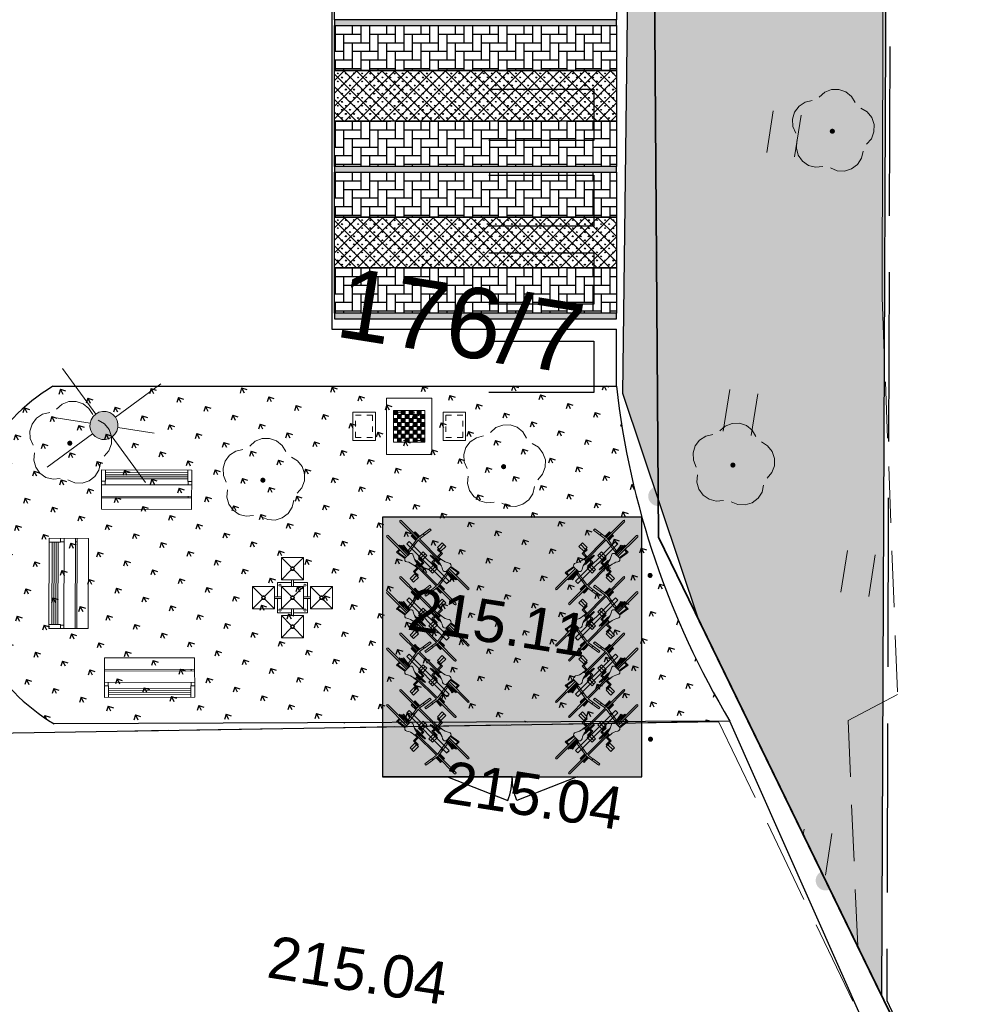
# Model space of a CAD drawing. Extents: x 6601440 to 6601733, y 5738487 to 5738717.
# Tile 57 of 129: x 6601556 to 6601573, y 5738595 to 5738613. Entities that reach past the tile are written whole.
import ezdxf
from ezdxf.enums import TextEntityAlignment as Align

# ---------------------------------------------------------------- set-up
doc = ezdxf.new("R2010")
doc.units = 0
for name, pattern in [('HIDDEN2', [4.7625, 3.175, -1.5875]), ('PRZER2-1', [3, 2, -1]), ('PRZER3-1', [4, 3, -1])]:
    doc.linetypes.add(name, pattern=pattern)
doc.layers.get('0').update_dxf_attribs({"linetype": 'CONTINUOUS'})
for name, color, linetype, lineweight in [('001_Dark_1 20', 7, 'CONTINUOUS', 0), ('0_ZT_MEBLE MIEJSKIE', 5, 'CONTINUOUS', 9), ('Bases', 2, 'CONTINUOUS', 0), ('Losas', 4, 'CONTINUOUS', 0)]:
    doc.layers.add(name, color=color, linetype=linetype, lineweight=lineweight)
for name, color, linetype, lineweight, true_color in [('FURNITURE ZD 1 500', 7, 'CONTINUOUS', 13, 0x93979a), ('GESDZI_O', 7, 'CONTINUOUS', 0, 0x008000), ('GSLKOG', 7, 'CONTINUOUS', 35, 0x0a0909), ('GSLKRW', 7, 'CONTINUOUS', 25, 0x0a0909), ('GSPRDL', 7, 'CONTINUOUS', 18, 0x008000), ('GSPWPS', 7, 'CONTINUOUS', 13, 0x0a0909), ('GSPWPS_O', 7, 'CONTINUOUS', 0, 0x0a0909), ('GSSKOA', 7, 'PRZER3-1', 18, 0x0a0909), ('GSSKOD', 7, 'PRZER2-1', 18, 0x0a0909), ('GSSUTR', 7, 'CONTINUOUS', 18, 0x0a0909), ('GUPISL', 7, 'CONTINUOUS', 18, 0x0a0909)]:
    doc.layers.add(name, color=color, linetype=linetype, lineweight=lineweight, true_color=true_color)
doc.styles.add('GEO-INFO', font='arial.ttf')

# ---------------------------------------------------------------- blocks, each defined once
blk = doc.blocks.new('SPDLP')
blk.add_hatch(color=0).paths.add_polyline_path([(-0.09, 0), (-0.085595, -0.027812), (-0.072812, -0.052901), (-0.052901, -0.072812), (-0.027812, -0.085595), (0, -0.09), (0.027812, -0.085595), (0.052901, -0.072812), (0.072812, -0.052901), (0.085595, -0.027812), (0.09, 0), (0.085595, 0.027812), (0.072812, 0.052901), (0.052901, 0.072812), (0.027812, 0.085595), (0, 0.09), (-0.027812, 0.085595), (-0.052901, 0.072812), (-0.072812, 0.052901), (-0.085595, 0.027812)])
at = {"color": 0}
for points in [[(-0.268652, 1.271938), (-0.048001, 1.40916), (0.20623, 1.462858), (0.463525, 1.426585), (0.693003, 1.304695), (0.867117, 1.11182), (0.964971, 0.871109)], [(-1.292703, 0.137547), (-1.355024, 0.389802), (-1.327532, 0.648184), (-1.213525, 0.881678), (-1.026689, 1.062258), (-0.78945, 1.168249), (-0.530282, 1.186929)], [(1.126667, 0.648554), (1.325358, 0.481106), (1.454989, 0.255912), (1.5, 0), (1.454989, -0.255912), (1.325358, -0.481106), (1.126667, -0.648554)], [(-0.530282, -1.186929), (-0.78945, -1.168249), (-1.026689, -1.062258), (-1.213525, -0.881678), (-1.327532, -0.648184), (-1.355024, -0.389802), (-1.292703, -0.137547)], [(0.964971, -0.871109), (0.867117, -1.11182), (0.693003, -1.304695), (0.463525, -1.426585), (0.20623, -1.462858), (-0.048001, -1.40916), (-0.268652, -1.271938)]]:
    blk.add_lwpolyline(points, dxfattribs=at)
blk = doc.blocks.new('KOLO')
blk.add_hatch(color=0).paths.add_polyline_path([(0, 0.5), (-0.12941, 0.482963), (-0.25, 0.433013), (-0.353553, 0.353553), (-0.433013, 0.25), (-0.482963, 0.12941), (-0.5, 0), (-0.482963, -0.12941), (-0.433013, -0.25), (-0.353553, -0.353553), (-0.25, -0.433013), (-0.12941, -0.482963), (0, -0.5), (0.12941, -0.482963), (0.25, -0.433013), (0.353553, -0.353553), (0.433013, -0.25), (0.482963, -0.12941), (0.5, 0), (0.482963, 0.12941), (0.433013, 0.25), (0.353553, 0.353553), (0.25, 0.433013), (0.12941, 0.482963)])
blk = doc.blocks.new('SUSM02_1')
at = {"true_color": 0xffffff}
blk.add_hatch(color=7, dxfattribs=at).paths.add_polyline_path([(0, 0.5), (-0.12941, 0.482963), (-0.25, 0.433013), (-0.353553, 0.353553), (-0.433013, 0.25), (-0.482963, 0.12941), (-0.5, 0), (-0.482963, -0.12941), (-0.433013, -0.25), (-0.353553, -0.353553), (-0.25, -0.433013), (-0.12941, -0.482963), (0, -0.5), (0.12941, -0.482963), (0.25, -0.433013), (0.353553, -0.353553), (0.433013, -0.25), (0.482963, -0.12941), (0.5, 0), (0.482963, 0.12941), (0.433013, 0.25), (0.353553, 0.353553), (0.25, 0.433013), (0.12941, 0.482963)])
at = {"color": 0}
for points in [[(-0.353553, 0.353553), (-1.767767, 1.767767)], [(0, 0.5), (0, 1.8)], [(0.353553, 0.353553), (1.767767, 1.767767)], [(-0.353553, -0.353553), (-1.767767, -1.767767)], [(0, -0.5), (0, -1.8)], [(0.353553, -0.353553), (1.767767, -1.767767)]]:
    blk.add_lwpolyline(points, dxfattribs=at)
blk.add_lwpolyline([(0.5, 0), (0.482963, -0.12941), (0.433013, -0.25), (0.353553, -0.353553), (0.25, -0.433013), (0.12941, -0.482963), (0, -0.5), (-0.12941, -0.482963), (-0.25, -0.433013), (-0.353553, -0.353553), (-0.433013, -0.25), (-0.482963, -0.12941), (-0.5, 0), (-0.482963, 0.12941), (-0.433013, 0.25), (-0.353553, 0.353553), (-0.25, 0.433013), (-0.12941, 0.482963), (0, 0.5), (0.12941, 0.482963), (0.25, 0.433013), (0.353553, 0.353553), (0.433013, 0.25), (0.482963, 0.12941)], close=True, dxfattribs=at)
blk = doc.blocks.new('A$C5B6836A8')
at = {"linetype": 'ByBlock'}
for p, q in [((0.514, 1.422), (0.687, 1.249)), ((0.514, 1.422), (0.514, 1.029)), ((0.908, 1.422), (0.514, 1.422)), ((0.908, 1.422), (0.735, 1.249)), ((0.908, 1.422), (0.908, 1.029)), ((0.687, 1.202), (0.514, 1.029)), ((0.735, 1.202), (0.908, 1.029)), ((0, 0.908), (0.393, 0.908)), ((0, 0.908), (0, 0.514)), ((0, 0.908), (0.173, 0.735)), ((0.22, 0.735), (0.393, 0.908)), ((0.393, 0.908), (0.393, 0.514)), ((0.444, 0.978), (0.444, 0.726)), ((0.444, 0.978), (0.696, 0.978)), ((0.908, 1.029), (0.514, 1.029)), ((0.514, 0.908), (0.908, 0.908)), ((0.514, 0.908), (0.514, 0.514)), ((0.514, 0.908), (0.687, 0.735)), ((0.696, 1.029), (0.696, 0.908)), ((0.726, 1.029), (0.726, 0.908)), ((0.726, 0.978), (0.978, 0.978)), ((0.735, 0.735), (0.908, 0.908)), ((0.908, 0.908), (0.908, 0.514)), ((0.978, 0.726), (0.978, 0.978)), ((1.029, 0.908), (1.202, 0.735)), ((1.029, 0.908), (1.422, 0.908)), ((1.029, 0.908), (1.029, 0.514)), ((1.249, 0.735), (1.422, 0.908)), ((1.422, 0.908), (1.422, 0.514)), ((0.393, 0.726), (0.514, 0.726)), ((0.908, 0.726), (1.029, 0.726)), ((0, 0.514), (0.173, 0.687)), ((0.22, 0.687), (0.393, 0.514)), ((0.393, 0.696), (0.514, 0.696)), ((0.444, 0.696), (0.444, 0.444)), ((0.514, 0.514), (0.687, 0.687)), ((0.735, 0.687), (0.908, 0.514)), ((0.908, 0.696), (1.029, 0.696)), ((0.978, 0.444), (0.978, 0.696)), ((1.029, 0.514), (1.202, 0.687)), ((1.249, 0.687), (1.422, 0.514)), ((0, 0.514), (0.393, 0.514)), ((0.444, 0.444), (0.696, 0.444)), ((0.514, 0.514), (0.908, 0.514)), ((0.908, 0.393), (0.514, 0.393)), ((0.514, 0.393), (0.514, 0)), ((0.514, 0.393), (0.687, 0.22)), ((0.696, 0.514), (0.696, 0.393)), ((0.726, 0.514), (0.726, 0.393)), ((0.726, 0.444), (0.978, 0.444)), ((0.908, 0.393), (0.735, 0.22)), ((0.908, 0.393), (0.908, 0)), ((1.029, 0.514), (1.422, 0.514)), ((0.687, 0.173), (0.514, 0)), ((0.908, 0), (0.514, 0)), ((0.735, 0.173), (0.908, 0))]:
    blk.add_line(p, q, dxfattribs=at)
for centre, radius in [((0.711, 1.225), 0.0334), ((0.711, 1.225), 0.0233), ((0.49, 0.932), 0.0197), ((0.932, 0.932), 0.0197), ((0.197, 0.711), 0.0334), ((0.197, 0.711), 0.0233), ((0.711, 0.711), 0.0334), ((0.711, 0.711), 0.0233), ((1.225, 0.711), 0.0334), ((1.225, 0.711), 0.0233), ((0.49, 0.49), 0.0197), ((0.932, 0.49), 0.0197), ((0.711, 0.197), 0.0334), ((0.711, 0.197), 0.0233)]:
    blk.add_circle(centre, radius, dxfattribs=at)
blk = doc.blocks.new('A$C685e6eb7')
at = {"layer": 'FURNITURE ZD 1 500', "color": 32, "true_color": 0xcd6928}
for points in [[(0, 0), (-0.002, -0.7)], [(0, 0), (1.6, -0.005)], [(0.071, 0), (0.07, -0.205), (-0.001, -0.204)], [(1.529, -0.056), (0.071, -0.052)], [(1.529, -0.092), (0.071, -0.088)], [(0.071, -0.124), (1.529, -0.128)], [(0.071, -0.16), (1.529, -0.164)], [(1.599, -0.209), (1.528, -0.209), (1.529, -0.004)], [(1.598, -0.705), (1.6, -0.005)], [(1.599, -0.27), (-0.001, -0.265)], [(0.061, -0.265), (0.061, -0.205)], [(1.538, -0.209), (1.538, -0.27)], [(-0.001, -0.469), (1.599, -0.474)], [(1.599, -0.5), (-0.001, -0.496)], [(1.537, -0.474), (1.537, -0.5)], [(-0.002, -0.7), (1.598, -0.705)]]:
    blk.add_lwpolyline(points, dxfattribs=at)
blk = doc.blocks.new('A$Cbb605042')
at = {"layer": 'Losas', "lineweight": 5, "ltscale": 0.05}
h = blk.add_hatch(dxfattribs=at)
h.set_pattern_fill('LINE', scale=0.003, angle=45)
h.set_pattern_definition([(45, (-180.417908, -104.966597), (-0.0067351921, 0.0067351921), [])])
h.paths.add_polyline_path([(0.79, 0.03), (0.72, 0.03), (0.72, -0.04), (0.79, -0.04)])
h.paths.add_polyline_path([(0.93, 0.03), (0.86, 0.03), (0.86, -0.04), (0.93, -0.04)])
h.paths.add_polyline_path([(1.07, 0.03), (1, 0.03), (1, -0.04), (1.07, -0.04)])
h.paths.add_polyline_path([(1.21, 0.03), (1.14, 0.03), (1.14, -0.04), (1.21, -0.04)])
h.paths.add_polyline_path([(0.86, -0.04), (0.79, -0.04), (0.79, -0.11), (0.86, -0.11)])
h.paths.add_polyline_path([(1, -0.04), (0.93, -0.04), (0.93, -0.11), (1, -0.11)])
h.paths.add_polyline_path([(1.14, -0.04), (1.07, -0.04), (1.07, -0.11), (1.14, -0.11)])
h.paths.add_polyline_path([(1.28, -0.04), (1.21, -0.04), (1.21, -0.11), (1.28, -0.11)])
h.paths.add_polyline_path([(1.21, -0.11), (1.14, -0.11), (1.14, -0.18), (1.21, -0.18)])
h.paths.add_polyline_path([(1.07, -0.11), (1, -0.11), (1, -0.18), (1.07, -0.18)])
h.paths.add_polyline_path([(0.93, -0.11), (0.86, -0.11), (0.86, -0.18), (0.93, -0.18)])
h.paths.add_polyline_path([(0.79, -0.11), (0.72, -0.11), (0.72, -0.18), (0.79, -0.18)])
h.paths.add_polyline_path([(0.86, -0.18), (0.79, -0.18), (0.79, -0.25), (0.86, -0.25)])
h.paths.add_polyline_path([(1, -0.18), (0.93, -0.18), (0.93, -0.25), (1, -0.25)])
h.paths.add_polyline_path([(1.14, -0.18), (1.07, -0.18), (1.07, -0.25), (1.14, -0.25)])
h.paths.add_polyline_path([(1.28, -0.18), (1.21, -0.18), (1.21, -0.25), (1.28, -0.25)])
h.paths.add_polyline_path([(1.21, -0.25), (1.14, -0.25), (1.14, -0.32), (1.21, -0.32)])
h.paths.add_polyline_path([(1.07, -0.25), (1, -0.25), (1, -0.32), (1.07, -0.32)])
h.paths.add_polyline_path([(0.93, -0.25), (0.86, -0.25), (0.86, -0.32), (0.93, -0.32)])
h.paths.add_polyline_path([(0.79, -0.25), (0.72, -0.25), (0.72, -0.32), (0.79, -0.32)])
h.paths.add_polyline_path([(0.86, -0.32), (0.79, -0.32), (0.79, -0.39), (0.86, -0.39)])
h.paths.add_polyline_path([(1, -0.32), (0.93, -0.32), (0.93, -0.39), (1, -0.39)])
h.paths.add_polyline_path([(1.14, -0.32), (1.07, -0.32), (1.07, -0.39), (1.14, -0.39)])
h.paths.add_polyline_path([(1.28, -0.32), (1.21, -0.32), (1.21, -0.39), (1.28, -0.39)])
h.paths.add_polyline_path([(1.21, -0.39), (1.14, -0.39), (1.14, -0.46), (1.21, -0.46)])
h.paths.add_polyline_path([(1.07, -0.39), (1, -0.39), (1, -0.46), (1.07, -0.46)])
h.paths.add_polyline_path([(0.93, -0.39), (0.86, -0.39), (0.86, -0.46), (0.93, -0.46)])
h.paths.add_polyline_path([(0.79, -0.39), (0.72, -0.39), (0.72, -0.46), (0.79, -0.46)])
h.paths.add_polyline_path([(0.86, -0.46), (0.79, -0.46), (0.79, -0.53), (0.86, -0.53)])
h.paths.add_polyline_path([(1, -0.46), (0.93, -0.46), (0.93, -0.53), (1, -0.53)])
h.paths.add_polyline_path([(1.14, -0.46), (1.07, -0.46), (1.07, -0.53), (1.14, -0.53)])
h.paths.add_polyline_path([(1.28, -0.46), (1.21, -0.46), (1.21, -0.53), (1.28, -0.53)])
at = {"layer": 'Bases', "color": 7, "linetype": 'HIDDEN2', "ltscale": 0.025}
for points in [[(0.8, 0), (1.2, 0), (1.2, -0.5), (0.8, -0.5)], [(0.05, -0.05), (0.35, -0.05), (0.35, -0.45), (0.05, -0.45)], [(1.95, -0.05), (1.65, -0.05), (1.65, -0.45), (1.95, -0.45)]]:
    blk.add_lwpolyline(points, close=True, dxfattribs=at)
at = {"layer": 'Losas', "color": 7, "lineweight": 5, "ltscale": 0.05}
for p, q in [((0.79, -0.53), (0.79, 0.03)), ((0.86, -0.53), (0.86, 0.03)), ((0.93, -0.53), (0.93, 0.03)), ((1, -0.53), (1, 0.03)), ((1.07, -0.53), (1.07, 0.03)), ((1.14, -0.53), (1.14, 0.03)), ((1.21, -0.53), (1.21, 0.03)), ((0.72, -0.04), (1.28, -0.04)), ((0.72, -0.11), (1.28, -0.11)), ((0.72, -0.18), (1.28, -0.18)), ((0.72, -0.25), (1.28, -0.25)), ((0.72, -0.32), (1.28, -0.32)), ((0.72, -0.39), (1.28, -0.39)), ((0.72, -0.46), (1.28, -0.46))]:
    blk.add_line(p, q, dxfattribs=at)
at = {"layer": 'Losas', "color": 7, "ltscale": 0.05}
for points in [[(0.6, 0.25), (1.4, 0.25), (1.4, -0.75), (0.6, -0.75)], [(0, 0), (0.4, 0), (0.4, -0.5), (0, -0.5)], [(0.72, -0.53), (1.28, -0.53), (1.28, 0.03), (0.72, 0.03)], [(2, 0), (1.6, 0), (1.6, -0.5), (2, -0.5)]]:
    blk.add_lwpolyline(points, close=True, dxfattribs=at)
blk = doc.blocks.new('A$Cac4157a0')
at = {"color": 251, "lineweight": 0, "true_color": 0x4e4f50}
for p, q in [((-0.191, 0.842), (-0.191, 1.338)), ((-0.161, 0.842), (-0.161, 1.338)), ((0.161, 1.362), (0.161, 0.933)), ((0.191, 1.362), (0.191, 0.933)), ((-0.146, 1.073), (-0.146, 0.953)), ((-0.146, 1.073), (-0.136, 1.073)), ((-0.136, 0.97), (-0.136, 1.073)), ((-0.136, 1.053), (-0.136, 0.842)), ((-0.126, 1.051), (-0.136, 1.051)), ((-0.126, 0.868), (-0.126, 1.051)), ((-0.266, 1.022), (-0.266, 1.005)), ((-0.191, 1.022), (-0.266, 1.022)), ((-0.263, 1.005), (-0.266, 1.005)), ((-0.264, 1.009), (-0.239, 0.839)), ((-0.222, 0.842), (-0.247, 1.009)), ((-0.191, 1.005), (-0.246, 1.005)), ((-0.146, 1.022), (-0.161, 1.022)), ((-0.146, 1.005), (-0.161, 1.005)), ((-0.136, 0.953), (-0.146, 0.953)), ((-0.13, 0.842), (-0.105, 1.009)), ((-0.116, 1.042), (-0.126, 1.042)), ((-0.116, 0.983), (-0.126, 0.983)), ((-0.116, 0.983), (-0.116, 1.042)), ((-0.086, 1.022), (-0.116, 1.022)), ((-0.106, 1.005), (-0.116, 1.005)), ((-0.088, 1.009), (-0.113, 0.839)), ((0.054, 0.918), (-0.096, 0.896)), ((-0.096, 0.896), (-0.091, 0.864)), ((0.054, 0.885), (-0.091, 0.864)), ((-0.086, 1.005), (-0.088, 1.005)), ((-0.086, 1.022), (-0.086, 1.005)), ((0.054, 0.917), (0.176, 0.935)), ((0.054, 0.885), (0.054, 0.918)), ((0.166, 0.903), (0.054, 0.887)), ((0.126, 1.045), (0.161, 1.045)), ((0.126, 1.045), (0.126, 1.028)), ((0.126, 1.028), (0.127, 1.028)), ((0.127, 1.034), (0.127, 0.928)), ((0.144, 0.93), (0.144, 1.034)), ((0.144, 1.028), (0.161, 1.028)), ((0.163, 0.903), (0.163, 0.381)), ((0.298, 0.917), (0.176, 0.935)), ((0.186, 0.903), (0.298, 0.887)), ((0.189, 0.903), (0.189, 0.381)), ((0.191, 1.045), (0.226, 1.045)), ((0.191, 1.028), (0.207, 1.028)), ((0.207, 0.93), (0.207, 1.034)), ((0.224, 1.034), (0.224, 0.928)), ((0.224, 1.028), (0.226, 1.028)), ((0.226, 1.028), (0.226, 1.045)), ((0.298, 0.918), (0.447, 0.896)), ((0.298, 0.918), (0.298, 0.885)), ((0.298, 0.885), (0.443, 0.864)), ((0.447, 0.896), (0.443, 0.864)), ((-0.228, 0.842), (-0.123, 0.842)), ((-0.126, 0.628), (-0.126, 0.713)), ((-0.296, 0.568), (-0.195, 0.568)), ((-0.296, 0.459), (-0.296, 0.568)), ((-0.281, 0.46), (-0.281, 0.551)), ((-0.199, 0.546), (-0.281, 0.546)), ((-0.21, 0.642), (-0.195, 0.545)), ((-0.195, 0.546), (-0.189, 0.532)), ((-0.189, 0.097), (-0.189, 0.619)), ((-0.163, 0.097), (-0.163, 0.619)), ((-0.156, 0.546), (-0.163, 0.532)), ((-0.142, 0.642), (-0.156, 0.545)), ((-0.136, 0.546), (-0.156, 0.546)), ((-0.136, 0.568), (-0.153, 0.568)), ((-0.136, 0.679), (-0.136, 0.473)), ((-0.116, 0.663), (-0.126, 0.663)), ((-0.126, 0.628), (-0.126, 0.443)), ((-0.116, 0.663), (-0.116, 0.443)), ((-0.071, 0.568), (-0.116, 0.568)), ((-0.071, 0.546), (-0.116, 0.546)), ((-0.071, 0.567), (-0.071, 0.662)), ((-0.056, 0.662), (-0.071, 0.662)), ((-0.071, 0.545), (-0.056, 0.545)), ((-0.056, 0.662), (-0.056, 0.544)), ((-0.056, 0.654), (-0.046, 0.654)), ((-0.056, 0.632), (-0.046, 0.632)), ((-0.046, 0.691), (-0.046, 0.601)), ((0.074, 0.691), (-0.046, 0.691)), ((0.074, 0.646), (-0.046, 0.646)), ((-0.046, 0.601), (0.074, 0.601)), ((0.074, 0.601), (0.074, 0.691)), ((0.116, 0.337), (0.116, 0.557)), ((0.126, 0.557), (0.116, 0.557)), ((0.126, 0.372), (0.126, 0.557)), ((0.136, 0.527), (0.126, 0.527)), ((0.136, 0.321), (0.136, 0.527)), ((0.296, 0.54), (0.281, 0.54)), ((0.281, 0.54), (0.281, 0.449)), ((0.296, 0.541), (0.296, 0.432)), ((0.296, 0.534), (0.306, 0.534)), ((0.306, 0.569), (0.426, 0.569)), ((0.306, 0.479), (0.306, 0.569)), ((0.426, 0.524), (0.306, 0.524)), ((0.426, 0.479), (0.426, 0.569)), ((-0.426, 0.521), (-0.306, 0.521)), ((-0.426, 0.521), (-0.426, 0.431)), ((-0.426, 0.476), (-0.306, 0.476)), ((-0.306, 0.431), (-0.426, 0.431)), ((-0.306, 0.521), (-0.306, 0.431)), ((-0.296, 0.49), (-0.306, 0.49)), ((-0.296, 0.466), (-0.306, 0.466)), ((-0.296, 0.46), (-0.281, 0.46)), ((-0.136, 0.473), (-0.126, 0.473)), ((-0.126, 0.443), (-0.116, 0.443)), ((-0.074, 0.399), (-0.074, 0.309)), ((0.046, 0.399), (-0.074, 0.399)), ((-0.074, 0.354), (0.046, 0.354)), ((0.046, 0.309), (0.046, 0.399)), ((0.056, 0.368), (0.046, 0.368)), ((0.056, 0.338), (0.056, 0.456)), ((0.071, 0.455), (0.056, 0.455)), ((0.071, 0.454), (0.116, 0.454)), ((0.071, 0.433), (0.071, 0.338)), ((0.071, 0.432), (0.116, 0.432)), ((0.126, 0.372), (0.126, 0.287)), ((0.136, 0.454), (0.156, 0.454)), ((0.136, 0.432), (0.153, 0.432)), ((0.142, 0.358), (0.156, 0.455)), ((0.156, 0.454), (0.163, 0.468)), ((0.195, 0.454), (0.189, 0.468)), ((0.21, 0.358), (0.195, 0.455)), ((0.296, 0.432), (0.195, 0.432)), ((0.199, 0.454), (0.281, 0.454)), ((0.296, 0.51), (0.306, 0.51)), ((0.426, 0.479), (0.306, 0.479)), ((-0.074, 0.309), (0.046, 0.309)), ((0.056, 0.346), (0.046, 0.346)), ((0.056, 0.338), (0.071, 0.338)), ((0.116, 0.337), (0.126, 0.337)), ((-0.447, 0.104), (-0.443, 0.136)), ((-0.298, 0.082), (-0.447, 0.104)), ((-0.298, 0.115), (-0.443, 0.136)), ((-0.298, 0.082), (-0.298, 0.115)), ((-0.186, 0.097), (-0.298, 0.113)), ((-0.298, 0.083), (-0.176, 0.065)), ((-0.224, -0.034), (-0.224, 0.072)), ((-0.207, 0.07), (-0.207, -0.034)), ((-0.191, -0.362), (-0.191, 0.067)), ((-0.054, 0.083), (-0.176, 0.065)), ((-0.166, 0.097), (-0.054, 0.113)), ((-0.161, -0.362), (-0.161, 0.067)), ((-0.144, 0.07), (-0.144, -0.034)), ((-0.127, -0.034), (-0.127, 0.072)), ((-0.054, 0.115), (0.091, 0.136)), ((-0.054, 0.115), (-0.054, 0.082)), ((-0.054, 0.082), (0.096, 0.104)), ((0.088, -0.009), (0.113, 0.161)), ((0.096, 0.104), (0.091, 0.136)), ((0.13, 0.158), (0.105, -0.009)), ((0.116, 0.017), (0.116, -0.042)), ((0.116, 0.017), (0.126, 0.017)), ((0.228, 0.158), (0.123, 0.158)), ((0.126, 0.132), (0.126, -0.051)), ((0.136, -0.053), (0.136, 0.158)), ((0.136, 0.047), (0.146, 0.047)), ((0.136, 0.03), (0.136, -0.073)), ((0.146, -0.073), (0.146, 0.047)), ((0.161, 0.158), (0.161, -0.338)), ((0.191, 0.158), (0.191, -0.338)), ((0.222, 0.158), (0.247, -0.009)), ((0.264, -0.009), (0.239, 0.161)), ((-0.226, -0.028), (-0.226, -0.045)), ((-0.224, -0.028), (-0.226, -0.028)), ((-0.191, -0.045), (-0.226, -0.045)), ((-0.191, -0.028), (-0.207, -0.028)), ((-0.144, -0.028), (-0.161, -0.028)), ((-0.126, -0.045), (-0.161, -0.045)), ((-0.126, -0.028), (-0.127, -0.028)), ((-0.126, -0.045), (-0.126, -0.028)), ((0.086, -0.005), (0.088, -0.005)), ((0.086, -0.022), (0.086, -0.005)), ((0.086, -0.022), (0.116, -0.022)), ((0.106, -0.005), (0.116, -0.005)), ((0.116, -0.042), (0.126, -0.042)), ((0.126, -0.051), (0.136, -0.051)), ((0.146, -0.073), (0.136, -0.073)), ((0.146, -0.005), (0.161, -0.005)), ((0.146, -0.022), (0.161, -0.022)), ((0.191, -0.005), (0.246, -0.005)), ((0.191, -0.022), (0.266, -0.022)), ((0.263, -0.005), (0.266, -0.005)), ((0.266, -0.022), (0.266, -0.005))]:
    blk.add_line(p, q, dxfattribs=at)
blk.add_lwpolyline([(-0.03, 0), (0.03, 0), (0.03, 1), (-0.03, 1)], close=True)
for centre, radius, start, end in [((-0.176, 1.338), 0.015, 0, 179.9999), ((0.176, 1.362), 0.015, 360, 180), ((-0.221, 0.798), 0.0439, 99.3822, 214.6), ((-0.485, 0.616), 0.277, 5.2845, 34.6), ((0.134, 0.616), 0.277, 145.4, 174.7155), ((-0.13, 0.798), 0.0439, 325.4, 80.6178), ((-0.176, 0.651), 0.0352, 195.7149, 344.0077), ((-0.134, 0.384), 0.277, 325.4, 354.7155), ((0.176, 0.349), 0.0352, 15.7149, 164.0077), ((0.485, 0.384), 0.277, 185.2845, 214.6), ((0.13, 0.202), 0.0439, 145.4, 260.6178), ((0.221, 0.202), 0.0439, 279.3822, 34.6), ((0.176, -0.338), 0.015, 180, 359.9999), ((-0.176, -0.362), 0.015, 180, 360)]:
    blk.add_arc(centre, radius, start, end, dxfattribs=at)
blk = doc.blocks.new('A$C89e2e4ea')
at = {"layer": '0_ZT_MEBLE MIEJSKIE', "true_color": 0xffffff, "transparency": 33554513}
blk.add_hatch(color=7, dxfattribs=at).paths.add_polyline_path([(-0.113, 0), (-0.113, -4.6), (-4.713, -4.6), (-4.713, 0)])
blk.add_lwpolyline([(-4.713, 0), (-4.713, -4.6), (-0.113, -4.6), (-0.113, 0)], close=True)
blk.add_lwpolyline([(-4.713, -2.3), (-4.713, 0)])
for points in [[(-4.713, -1.15), (-5.134, -2.218, 0.094116), (-4.713, -2.3)], [(-4.713, -3.45), (-5.134, -2.382, -0.094116), (-4.713, -2.3)]]:
    blk.add_lwpolyline(points, format="xyb")
at = {"rotation": 314.9999983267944}
for p in [(-4.269, -1.156), (-3.269, -1.156), (-2.269, -1.156), (-1.269, -1.156)]:
    blk.add_blockref('A$Cac4157a0', p, dxfattribs=at)
at = {"xscale": -1, "rotation": 225.0000016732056}
for p in [(-4.269, -3.444), (-3.269, -3.444), (-2.269, -3.444), (-1.269, -3.444)]:
    blk.add_blockref('A$Cac4157a0', p, dxfattribs=at)

msp = doc.modelspace()

# ---------------------------------------------------------------- hatches: boundary and pattern name
h = msp.add_hatch()
h.set_pattern_fill('GRASS', color=3, scale=0.02)
h.set_pattern_definition([(90, (0, 0), (-0.3592102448, 0.3592102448), [0.09525, -0.6231704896]), (45, (0, 0), (-0.359210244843, 0.359210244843), [0.09525, -0.41275]), (135, (0, 0), (-0.359210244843, -0.359210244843), [0.09525, -0.41275])])
h.paths.add_polyline_path([(6601567.04248, 5738620.37858), (6601569.35401, 5738620.37858), (6601569.35401, 5738632.14724), (6601539.27426, 5738632.08779), (6601539.13052, 5738634.69079), (6601549.55846, 5738634.44175), (6601552.09793, 5738633.19629), (6601567.39928, 5738633.0552), (6601570.61455, 5738637.66958), (6601571.61007, 5738632.19503), (6601571.45634, 5738595.37257), (6601568.21977, 5738602.01965), (6601566.86453, 5738606.05391)])
h = msp.add_hatch()
h.set_pattern_fill('GRAVEL', color=8, scale=0.03, angle=90)
h.set_pattern_definition([(318.0127875, (-0.762, 0.54864), (6.85799999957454, -6.09600000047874), [0.102516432, -10.14914509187]), (274.969741, (-0.6858, 0.48006), (-0.76200004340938, 9.14399999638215), [0.175921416, -17.41621466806]), (222.5104471, (-0.67056, 0.3048), (8.3819999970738, 7.62000000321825), [0.124044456, -12.28041683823]), (357.273689, (-0.48006, 0.00762), (-15.23999999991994, 0.76200000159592), [0.160201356, -15.85993122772]), (22.83365418, (-0.32004, 2e-17), (-9.14399999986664, -3.81000000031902), [0.15709011, -15.5519423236]), (87.273689, (-0.17526, 0.06096), (-0.76200000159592, -15.23999999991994), [0.160201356, -15.85993122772]), (127.69424047, (-0.16764, 0.22098), (7.62000000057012, -9.90599999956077), [0.211858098, -20.973934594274]), (162.25532837, (-0.29718, 0.38862), (-16.76399999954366, 5.33400000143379), [0.200015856, -19.80157698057]), (211.42956562, (-0.48768, 0.44958), (-9.9059999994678, -6.09600000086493), [0.1607439, -15.913663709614]), (265.2363583, (-0.62484, 0.36576), (0.7620000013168, 8.38199999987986), [0.183513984, -8.992181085]), (312.3974378, (-0.64008, 0.18288), (8.382000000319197, -9.143999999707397), [0.237323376, -23.49503175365]), (228.81407483, (-0.47244, 0.762), (-4.57200000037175, -5.33399999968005), [0.081001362, -8.0191697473]), (261.4692344, (-0.52578, 0.70104), (1.5239999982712, 9.9060000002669), [0.154104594, -15.25639169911]), (315, (-0.54864, 0.54864), (0.762, -2e-16), [0.107762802, -0.96986793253]), (293.19859051, (-0.64008, 0.4953), (-1.5239999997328, 3.8100000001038), [0.058032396, -5.74518671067]), (21.80140949, (-0.61722, 0.44196), (-2.2859999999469, -0.7620000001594), [0.082069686, -4.021425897]), (120.96375653, (-0.54102, 0.47244), (-1.5239999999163, 2.286000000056), [0.133295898, -4.30988944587]), (251.56505118, (-0.6096, 0.58674), (0.76199999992, 1.52400000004), [0.096386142, -2.31326943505]), (106.389540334, (-0.61722, 4e-17), (-2.28600000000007, 7.62000000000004), [0.1350264, -13.36764800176]), (160.34617594, (-0.65532, 0.12954), (8.38199999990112, -3.0480000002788), [0.113279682, -11.21466470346]), (23.19859051, (-0.762, 0.58674), (-3.8100000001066, -1.523999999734), [0.11606403, -5.68715507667]), (73.61045967, (-0.65532, 0.63246), (-2.28599999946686, -7.62000000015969), [0.1350264, -13.36764800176]), (69.44395478, (-0.14478, 9e-18), (-1.5240000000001, -3.81), [0.13021056, -6.38032029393]), (24.7751406, (-0.09906, 0.12192), (-8.38199999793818, -3.81000000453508), [0.109101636, -10.801078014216]), (156.80140949, (4e-17, 0.59436), (-3.8100000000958, 1.5239999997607), [0.11606403, -5.68715507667]), (107.35402464, (-0.10668, 0.64008), (3.04800000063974, -9.9059999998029), [0.127734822, -12.64571279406]), (159.44395478, (1e-17, 0.22098), (3.8099999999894, -1.5240000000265), [0.06510528, -6.44542557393]), (191.309932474, (3e-17, 0.54864), (-3.048, -0.762), [0.03885438, -3.84659848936]), (255.963756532, (-0.0381, 0.54102), (0.762, 2.286), [0.15709011, -2.98471637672]), (276.00900596, (-0.0762, 0.38862), (-0.7620000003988, 7.61999999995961), [0.1455801, -14.412409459]), (33.69006753, (-0.47244, 0.47244), (-1.523999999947, -0.762000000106), [0.109897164, -2.637532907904]), (83.15722659, (-0.381, 0.5334), (1.52399999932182, 12.9540000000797), [0.191867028, -18.99480271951]), (150.9453959, (-0.35814, 0.7239), (5.3339999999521, -3.0480000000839), [0.078452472, -7.76681769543]), (180, (-0.4267, 0.762), (-0.762, -0.762), [0.04572, -0.71628]), (210.25643716, (-0.09906, 0.37338), (5.33400000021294, 3.04799999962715), [0.105860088, -10.48018223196]), (138.0127875, (-0.1905, 0.32004), (-6.85799999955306, 6.0960000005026), [0.205032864, -10.04662865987]), (90, (-0.3429, 0.4572), (-0.762, 0.762), [0.19812, -0.56388]), (55.3048465, (-0.3429, 0.65532), (5.33399999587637, 7.62000000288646), [0.120482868, -11.92779501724]), (344.0546041, (-0.27432, 0.75438), (3.0480000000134, -0.7619999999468), [0.110948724, -5.43649501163]), (297.64597536, (-0.16764, 0.7239), (7.61999999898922, -14.478000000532), [0.18064353, -17.88373932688]), (265.42607874, (-0.08382, 0.56388), (-0.76199999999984, -9.90599999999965), [0.191108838, -18.91975393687])])
edge = h.paths.add_edge_path()
edge.add_spline(control_points=[(6601548.55659, 5738601.23941), (6601547.19652, 5738601.62053), (6601545.12544, 5738602.20087), (6601547.81665, 5738604.96275), (6601543.54338, 5738608.31134), (6601547.86592, 5738613.14926), (6601544.62394, 5738617.44682), (6601544.57815, 5738625.26763), (6601564.03394, 5738628.80488), (6601554.88329, 5738621.40756), (6601552.84676, 5738623.58172), (6601549.42049, 5738624.15213), (6601550.2341, 5738620.51311), (6601547.16863, 5738621.03863), (6601547.32971, 5738615.51118), (6601550.64402, 5738614.75235), (6601550.05108, 5738612.15272), (6601548.11572, 5738611.4772), (6601547.44057, 5738609.19114), (6601549.0281, 5738608.34894), (6601548.76269, 5738606.88774), (6601548.09757, 5738605.15352), (6601550.38121, 5738604.58185), (6601550.38121, 5738604.58185)], knot_values=[0, 0, 0, 0, 2.99284676, 4.55739589, 8.72876972, 13.9964583, 19.03681554, 22.88729506, 36.12640235, 40.94169837, 42.0207458, 44.96777455, 47.48333354, 47.95693923, 53.23242321, 54.7518169, 57.05149094, 58.60817791, 60.96301757, 61.94467935, 63.27150095, 64.90114659, 66.72377439, 66.72377439, 66.72377439, 66.72377439], degree=3, periodic=0)
edge.add_arc((6601542.07629, 5738606.94621), 8.63493, 318.631655, 344.108653, ccw=False)
h = msp.add_hatch(color=256)
h.dxf.hatch_style = 1
h.paths.add_polyline_path([(6601561.75027, 5738612.67858), (6601561.75027, 5738612.57858), (6601566.75027, 5738612.57858), (6601566.75027, 5738612.67858)])
at = {"linetype": 'PRZER2-1'}
h = msp.add_hatch(dxfattribs=at)
h.set_pattern_fill('AR-HBONE', color=256, scale=0.0015, angle=45)
h.set_pattern_definition([(90, (60.10828, -24.51559), (-0.1524, 0.1524), [0.4572, -0.1524]), (180, (60.10828, -24.36319), (-0.1524, 0.1524), [0.4572, -0.1524])])
h.paths.add_polyline_path([(6601561.75027, 5738612.57858), (6601561.75027, 5738611.78115), (6601566.75027, 5738611.78115), (6601566.75027, 5738612.57858)])
h = msp.add_hatch(dxfattribs=at)
h.set_pattern_fill('ANSI37', color=256, scale=0.05)
h.set_pattern_definition([(45, (60.14103, -24.1231), (-0.1122532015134, 0.1122532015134), []), (135, (60.14103, -24.1231), (-0.1122532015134, -0.1122532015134), [])])
h.paths.add_polyline_path([(6601561.75027, 5738610.88117), (6601561.75027, 5738611.78115), (6601566.75027, 5738611.78115), (6601566.75027, 5738610.88117)])
h = msp.add_hatch(dxfattribs=at)
h.set_pattern_fill('GRASS', color=3, scale=0.004)
h.set_pattern_definition([(90, (49.308416, -35.81583), (-0.07184204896, 0.07184204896), [0.01905, -0.12463409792]), (45, (49.30842, -35.81583), (-0.0718420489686, 0.0718420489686), [0.01905, -0.08255]), (135, (49.30842, -35.81583), (-0.0718420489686, -0.0718420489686), [0.01905, -0.08255])])
h.paths.add_polyline_path([(6601561.75027, 5738610.88117), (6601561.75027, 5738611.78115), (6601566.75027, 5738611.78115), (6601566.75027, 5738610.88117)])
h = msp.add_hatch(dxfattribs=at)
h.set_pattern_fill('AR-HBONE', color=256, scale=0.0015, angle=45)
h.set_pattern_definition([(90, (60.10828, -26.213), (-0.1524, 0.1524), [0.4572, -0.1524]), (180, (60.10828, -26.0606), (-0.1524, 0.1524), [0.4572, -0.1524])])
h.paths.add_polyline_path([(6601561.75027, 5738610.88117), (6601561.75027, 5738610.08374), (6601566.75027, 5738610.08374), (6601566.75027, 5738610.88117)])
h = msp.add_hatch(color=256)
h.dxf.hatch_style = 1
h.paths.add_polyline_path([(6601561.75027, 5738610.07858), (6601561.75027, 5738609.97858), (6601566.75027, 5738609.97858), (6601566.75027, 5738610.07858)])
h = msp.add_hatch(dxfattribs=at)
h.set_pattern_fill('AR-HBONE', color=256, scale=0.0015, angle=45)
h.set_pattern_definition([(90, (60.10828, -27.11559), (-0.1524, 0.1524), [0.4572, -0.1524]), (180, (60.10828, -26.96319), (-0.1524, 0.1524), [0.4572, -0.1524])])
h.paths.add_polyline_path([(6601561.75027, 5738609.97858), (6601561.75027, 5738609.18115), (6601566.75027, 5738609.18115), (6601566.75027, 5738609.97858)])
h = msp.add_hatch(dxfattribs=at)
h.set_pattern_fill('ANSI37', color=256, scale=0.05)
h.set_pattern_definition([(45, (60.14103, -26.7231), (-0.1122532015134, 0.1122532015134), []), (135, (60.14103, -26.7231), (-0.1122532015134, -0.1122532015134), [])])
h.paths.add_polyline_path([(6601561.75027, 5738608.28117), (6601561.75027, 5738609.18115), (6601566.75027, 5738609.18115), (6601566.75027, 5738608.28117)])
h = msp.add_hatch(dxfattribs=at)
h.set_pattern_fill('GRASS', color=3, scale=0.004)
h.set_pattern_definition([(90, (49.308416, -38.41583), (-0.07184204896, 0.07184204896), [0.01905, -0.12463409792]), (45, (49.30842, -38.41583), (-0.0718420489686, 0.0718420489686), [0.01905, -0.08255]), (135, (49.30842, -38.41583), (-0.0718420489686, -0.0718420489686), [0.01905, -0.08255])])
h.paths.add_polyline_path([(6601561.75027, 5738608.28117), (6601561.75027, 5738609.18115), (6601566.75027, 5738609.18115), (6601566.75027, 5738608.28117)])
h = msp.add_hatch(dxfattribs=at)
h.set_pattern_fill('AR-HBONE', color=256, scale=0.0015, angle=45)
h.set_pattern_definition([(90, (60.10828, -28.813), (-0.1524, 0.1524), [0.4572, -0.1524]), (180, (60.10828, -28.6606), (-0.1524, 0.1524), [0.4572, -0.1524])])
h.paths.add_polyline_path([(6601561.75027, 5738608.28117), (6601561.75027, 5738607.48374), (6601566.75027, 5738607.48374), (6601566.75027, 5738608.28117)])
h = msp.add_hatch(color=256)
h.dxf.hatch_style = 1
h.paths.add_polyline_path([(6601561.75027, 5738607.47858), (6601561.75027, 5738607.37858), (6601566.75027, 5738607.37858), (6601566.75027, 5738607.47858)])
h = msp.add_hatch()
h.set_pattern_fill('GRASS', color=3, scale=0.02, angle=207)
h.set_pattern_definition([(297, (0, 0), (0.48313671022, -0.156980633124), [0.09525, -0.6231704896]), (252, (0, 0), (0.483136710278, -0.156980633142), [0.09525, -0.41275]), (342, (0, 0), (0.156980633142, 0.483136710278), [0.09525, -0.41275])])
edge = h.paths.add_edge_path()
edge.add_line((6601556.7532, 5738606.18221), (6601566.75027, 5738606.18221))
edge.add_arc((6601581.36129, 5738607.82963), 14.7036, 186.433035, 211.060289)
edge.add_line((6601568.76582, 5738600.24346), (6601556.7761, 5738600.19758))
edge.add_arc((6601558.56544, 5738603.19679), 3.49241, 121.258907, 239.179526, ccw=False)
at = {"layer": 'GSSUTR'}
h = msp.add_hatch(dxfattribs=at)
h.set_pattern_fill('PTTU04', color=256, scale=0.5, angle=-8.852821, style=0)
h.set_pattern_definition([(81.14718, (6598872.4612, 5730326.6935), (-2.08547525, 2.8549594), [0.75, -4.25]), (81.14718, (6598872.9553, 5730326.6165), (-2.08547525, 2.8549594), [0.75, -4.25])])
h.paths.add_polyline_path([(6601571.46416, 5738607.75911), (6601571.53276, 5738632.18226), (6601571.53659, 5738632.20756), (6601571.53998, 5738632.23292), (6601571.54293, 5738632.25834), (6601571.54544, 5738632.28381), (6601571.54751, 5738632.30932), (6601571.54913, 5738632.33486), (6601571.55031, 5738632.36042), (6601571.55105, 5738632.386), (6601571.55134, 5738632.41159), (6601571.55119, 5738632.43718), (6601571.55059, 5738632.46276), (6601571.54955, 5738632.48833), (6601571.54806, 5738632.51388), (6601571.54614, 5738632.5394), (6601571.54377, 5738632.56488), (6601571.54095, 5738632.59032), (6601571.5377, 5738632.6157), (6601571.53401, 5738632.64102), (6601571.52987, 5738632.66628), (6601571.5253, 5738632.69146), (6601571.52029, 5738632.71655), (6601571.51485, 5738632.74156), (6601571.50898, 5738632.76646), (6601571.50267, 5738632.79127), (6601571.49593, 5738632.81595), (6601571.48877, 5738632.84052), (6601571.48118, 5738632.86496), (6601571.47317, 5738632.88927), (6601571.46473, 5738632.91343), (6601571.45588, 5738632.93744), (6601571.44661, 5738632.96129), (6601571.43693, 5738632.98498), (6601571.42684, 5738633.0085), (6601571.41635, 5738633.03184), (6601571.40545, 5738633.05499), (6601571.39415, 5738633.07795), (6601571.38245, 5738633.10071), (6601571.37036, 5738633.12327), (6601571.35788, 5738633.14561), (6601571.34501, 5738633.16773), (6601571.33176, 5738633.18962), (6601571.31814, 5738633.21129), (6601571.30414, 5738633.23271), (6601571.28977, 5738633.25388), (6601571.27503, 5738633.2748), (6601571.25993, 5738633.29547), (6601571.24448, 5738633.31587), (6601571.22867, 5738633.33599), (6601571.21252, 5738633.35584), (6601571.19603, 5738633.37541), (6601571.1792, 5738633.39468), (6601571.16203, 5738633.41367), (6601571.14469, 5738633.43219), (6601571.12703, 5738633.45042), (6601571.10906, 5738633.46833), (6601571.09078, 5738633.48594), (6601571.07221, 5738633.50323), (6601571.05334, 5738633.52019), (6601571.03418, 5738633.53683), (6601571.01473, 5738633.55314), (6601570.99501, 5738633.56911), (6601570.97502, 5738633.58474), (6601570.95476, 5738633.60002), (6601570.93424, 5738633.61495), (6601570.91346, 5738633.62952), (6601570.89244, 5738633.64373), (6601570.87118, 5738633.65758), (6601570.84968, 5738633.67107), (6601570.82795, 5738633.68418), (6601570.806, 5738633.69691), (6601570.78383, 5738633.70927), (6601570.76146, 5738633.72124), (6601570.73888, 5738633.73282), (6601570.7161, 5738633.74401), (6601570.69314, 5738633.75481), (6601570.66999, 5738633.76522), (6601570.64667, 5738633.77522), (6601570.62318, 5738633.78482), (6601570.59953, 5738633.79402), (6601570.57572, 5738633.8028), (6601570.55177, 5738633.81118), (6601570.52767, 5738633.81914), (6601570.50344, 5738633.82668), (6601570.47909, 5738633.83381), (6601570.45461, 5738633.84051), (6601570.43002, 5738633.8468), (6601570.40533, 5738633.85266), (6601570.38055, 5738633.85809), (6601570.35567, 5738633.8631), (6601570.33071, 5738633.86767), (6601570.30567, 5738633.87182), (6601570.28057, 5738633.87554), (6601570.25541, 5738633.87882), (6601570.23019, 5738633.88167), (6601570.20493, 5738633.88408), (6601570.17963, 5738633.88606), (6601570.1543, 5738633.8876), (6601570.12895, 5738633.88871), (6601570.10358, 5738633.88938), (6601570.0782, 5738633.88962), (6601570.05283, 5738633.88941), (6601570.02746, 5738633.88877), (6601570.0021, 5738633.8877), (6601569.97677, 5738633.88618), (6601569.95147, 5738633.88423), (6601563.77615, 5738634.04909), (6601556.70331, 5738634.23127), (6601549.56002, 5738634.44171), (6601551.94466, 5738633.2715), (6601567.28346, 5738633.12408), (6601567.4948, 5738603.50856), (6601571.03152, 5738596.25272), (6601570.85944, 5738600.25823), (6601571.73856, 5738600.71451)], flags=0)

# ---------------------------------------------------------------- linework, layer by layer
at = {"color": 7}
for p, q in [((6601561.70359, 5738620.37858), (6601561.70359, 5738607.19391)), ((6601561.70359, 5738607.19391), (6601566.75027, 5738607.19391)), ((6601566.75027, 5738606.18221), (6601566.75027, 5738607.19391)), ((6601556.7532, 5738606.18221), (6601566.75027, 5738606.18221)), ((6601568.76582, 5738600.24346), (6601556.7761, 5738600.19758)), ((6601571.24001, 5738594.66465, 10.18), (6601568.76582, 5738600.24346))]:
    msp.add_line(p, q, dxfattribs=at)
at = {"color": 7, "linetype": 'ByBlock', "lineweight": 25}
for p, q in [((6601564.48706, 5738611.45035, 10.18), (6601566.3478, 5738611.45035, 10.18)), ((6601566.3478, 5738611.45035, 10.18), (6601566.3478, 5738610.54218, 10.18)), ((6601566.34868, 5738610.54218, 10.18), (6601564.48793, 5738610.54218, 10.18)), ((6601564.48706, 5738609.92714, 10.18), (6601566.3478, 5738609.92714, 10.18)), ((6601566.3478, 5738609.92714, 10.18), (6601566.3478, 5738609.01897, 10.18)), ((6601566.34868, 5738609.01897, 10.18), (6601564.48793, 5738609.01897, 10.18)), ((6601564.48706, 5738608.54723, 10.18), (6601566.3478, 5738608.54723, 10.18)), ((6601566.3478, 5738608.54723, 10.18), (6601566.3478, 5738607.63906, 10.18)), ((6601566.34868, 5738607.63906, 10.18), (6601564.48793, 5738607.63906, 10.18)), ((6601564.48706, 5738606.9792, 10.18), (6601566.3478, 5738606.9792, 10.18)), ((6601566.3478, 5738606.9792, 10.18), (6601566.3478, 5738606.07103, 10.18)), ((6601566.34868, 5738606.07103, 10.18), (6601564.48793, 5738606.07103, 10.18))]:
    msp.add_line(p, q, dxfattribs=at)
at = {"color": 7, "linetype": 'PRZER3-1', "lineweight": 30, "elevation": 10.06}
msp.add_lwpolyline([(6601510.43099, 5738653.7127), (6601522.49994, 5738653.91001), (6601522.49002, 5738651.5425), (6601529.66651, 5738651.5425), (6601529.66651, 5738654.02683), (6601538.55011, 5738654.18645), (6601539.54007, 5738634.77356), (6601549.69265, 5738634.50447), (6601552.07964, 5738633.33731), (6601567.28346, 5738633.12408), (6601570.6548, 5738637.80075), (6601571.66308, 5738632.20458), (6601571.54575, 5738595.28982), (6601574.72819, 5738588.65305), (6601578.36042, 5738588.65305), (6601578.43231, 5738576.80623), (6601579.79306, 5738576.80976), (6601579.79306, 5738571.10128), (6601578.48092, 5738571.09182), (6601578.5841, 5738558.98185), (6601511.23283, 5738558.57583), (6601510.2684, 5738653.7127)], dxfattribs=at)
msp.add_lwpolyline([(6601567.04248, 5738620.37858), (6601569.35401, 5738620.37858), (6601569.35401, 5738632.14724), (6601539.27426, 5738632.08779), (6601539.13052, 5738634.69079), (6601549.55846, 5738634.44175), (6601552.09793, 5738633.19629), (6601567.39928, 5738633.0552), (6601570.61455, 5738637.66958), (6601571.61007, 5738632.19503), (6601571.45634, 5738595.37257), (6601568.21977, 5738602.01965), (6601566.86453, 5738606.05391), (6601567.04248, 5738620.37858)])
at = {"color": 7, "linetype": 'PRZER2-1', "ltscale": 0.5}
for points in [[(6601561.75027, 5738612.67858), (6601561.75027, 5738613.48117), (6601566.75027, 5738613.48117), (6601566.75027, 5738612.67858), (6601561.75027, 5738612.67858)], [(6601561.75027, 5738610.07858), (6601561.75027, 5738610.88117), (6601566.75027, 5738610.88117), (6601566.75027, 5738610.07858), (6601561.75027, 5738610.07858)], [(6601561.75027, 5738607.47858), (6601561.75027, 5738608.28117), (6601566.75027, 5738608.28117), (6601566.75027, 5738607.47858), (6601561.75027, 5738607.47858)]]:
    msp.add_lwpolyline(points, dxfattribs=at)
at = {"color": 7}
for points in [[(6601561.75027, 5738612.67858), (6601561.75027, 5738612.57858), (6601566.75027, 5738612.57858), (6601566.75027, 5738612.67858), (6601561.75027, 5738612.67858)], [(6601561.75027, 5738610.88117), (6601561.75027, 5738611.78115), (6601566.75027, 5738611.78115), (6601566.75027, 5738610.88117), (6601561.75027, 5738610.88117)], [(6601561.75027, 5738610.07858), (6601561.75027, 5738609.97858), (6601566.75027, 5738609.97858), (6601566.75027, 5738610.07858), (6601561.75027, 5738610.07858)], [(6601561.75027, 5738608.28117), (6601561.75027, 5738609.18115), (6601566.75027, 5738609.18115), (6601566.75027, 5738608.28117), (6601561.75027, 5738608.28117)], [(6601561.75027, 5738607.47858), (6601561.75027, 5738607.37858), (6601566.75027, 5738607.37858), (6601566.75027, 5738607.47858), (6601561.75027, 5738607.47858)]]:
    msp.add_lwpolyline(points, dxfattribs=at)
at = {"color": 7, "ltscale": 0.5}
for points in [[(6601561.75027, 5738612.57858), (6601566.75027, 5738612.57858), (6601566.75027, 5738611.78115), (6601561.75027, 5738611.78115), (6601561.75027, 5738612.57858)], [(6601561.75027, 5738609.97858), (6601566.75027, 5738609.97858), (6601566.75027, 5738609.18115), (6601561.75027, 5738609.18115), (6601561.75027, 5738609.97858)]]:
    msp.add_lwpolyline(points, dxfattribs=at)
at = {"color": 7}
msp.add_arc((6601558.56544, 5738603.19679), 3.49241, 121.258907, 239.179526, dxfattribs=at)
at = {"color": 3}
msp.add_arc((6601581.36129, 5738607.82963), 14.7036, 186.433035, 211.060289, dxfattribs=at)
at = {"color": 7}
msp.add_spline([(6601548.55659, 5738601.23941), (6601545.97549, 5738602.75435), (6601546.71562, 5738604.13276), (6601545.23536, 5738608.03266), (6601546.51377, 5738613.14286), (6601544.99986, 5738617.95049), (6601545.36993, 5738621.78315), (6601558.2503, 5738624.84417), (6601554.07165, 5738622.45128, -0.19887), (6601553.19217, 5738623.07647), (6601550.24514, 5738623.07647), (6601549.4386, 5738620.69372, 0.00122), (6601548.96505, 5738620.70114), (6601548.81482, 5738615.4278), (6601550.0727, 5738614.57557), (6601549.69308, 5738612.30745), (6601548.47198, 5738611.34195), (6601548.04622, 5738609.02592), (6601548.74036, 5738608.33178), (6601548.74036, 5738607.00496), (6601548.74036, 5738605.37531), (6601550.38121, 5738604.58185)], degree=3, dxfattribs=at)
at = {"layer": 'GSLKOG', "linetype": 'Continuous', "elevation": 10.18}
msp.add_lwpolyline([(6601529.54498, 5738656.03954), (6601536.38876, 5738656.20367), (6601536.69502, 5738634.74895), (6601549.56002, 5738634.44171), (6601551.94466, 5738633.2715), (6601567.28346, 5738633.12408), (6601567.4948, 5738603.50856), (6601572.89396, 5738592.42005)], dxfattribs=at)
at = {"layer": 'GSLKRW', "linetype": 'Continuous', "lineweight": 25, "elevation": 10.18}
msp.add_lwpolyline([(6601566.78992, 5738629.41405, 0.25177198), (6601561.20056, 5738628.0029, 0.09803422), (6601555.31801, 5738622.54638, 0.15617564), (6601554.36748, 5738618.59207), (6601553.64555, 5738606.27153), (6601553.47354, 5738603.45862, 0.13928093), (6601553.65963, 5738601.66725, 0.22805985), (6601555.30745, 5738600.02515), (6601568.56434, 5738600.24019)], format="xyb", dxfattribs=at)
at = {"layer": 'GSSKOA', "linetype": 'PRZER3-1', "lineweight": 18, "ltscale": 0.5}
for p, q in [((6601555.30745, 5738600.02515, 10.18), (6601568.56434, 5738600.24019, 10.18)), ((6601568.56434, 5738600.24019, 10.18), (6601572.42643, 5738592.1924, 10.18))]:
    msp.add_line(p, q, dxfattribs=at)
at = {"layer": 'GSSKOD', "linetype": 'PRZER2-1', "lineweight": 18, "ltscale": 0.5}
msp.add_line((6601571.46416, 5738607.75911, 10.18), (6601571.53276, 5738632.18226, 10.18), dxfattribs=at)
at = {"layer": 'GSSUTR', "linetype": 'PRZER2-1', "ltscale": 0.5, "elevation": 10.06}
msp.add_lwpolyline([(6601571.03152, 5738596.25272), (6601567.4948, 5738603.50856), (6601567.28346, 5738633.12408), (6601551.94466, 5738633.2715), (6601549.56002, 5738634.44171), (6601556.70331, 5738634.23127), (6601563.77615, 5738634.04909), (6601569.95147, 5738633.88423, -0.48776718), (6601571.53276, 5738632.18226), (6601571.46416, 5738607.75911), (6601571.73856, 5738600.71451), (6601570.85944, 5738600.25823)], format="xyb", close=True, dxfattribs=at)

# ---------------------------------------------------------------- block references
at = {"color": 3}
msp.add_blockref('A$Cbb605042', (6601562.07497, 5738605.72129), dxfattribs=at)
at = {"color": 7}
msp.add_blockref('A$C685e6eb7', (6601557.61738, 5738604.70222, 10.14), dxfattribs=at)
at = {"color": 3, "rotation": 90}
msp.add_blockref('A$C89e2e4ea', (6601562.60383, 5738603.97279), dxfattribs=at)
at = {"color": 7, "rotation": 90}
msp.add_blockref('A$C685e6eb7', (6601556.68229, 5738601.88763, 10.14), dxfattribs=at)
at = {"color": 7, "xscale": -1, "rotation": 180}
msp.add_blockref('A$C685e6eb7', (6601557.67085, 5738600.66441), dxfattribs=at)
at = {"layer": '001_Dark_1 20', "xscale": -1}
msp.add_blockref('A$C5B6836A8', (6601561.71533, 5738601.72302), dxfattribs=at)
at = {"layer": 'GSLKOG', "lineweight": 5, "xscale": 0.35, "yscale": 0.35, "rotation": 81.147178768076}
for p in [(6601567.43611, 5738611.73349, 10.18), (6601567.48962, 5738604.23368, 10.18), (6601570.46068, 5738597.4174, 10.18)]:
    msp.add_blockref('KOLO', p, dxfattribs=at)
at = {"layer": 'GSPRDL', "lineweight": 5, "xscale": 0.4999999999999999, "yscale": 0.4999999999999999, "rotation": 81.147178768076}
for p in [(6601570.58125, 5738610.70366, 10.14), (6601557.05305, 5738605.17212, 10.14), (6601564.74977, 5738604.75648, 10.14), (6601568.8173, 5738604.78425, 10.14), (6601560.47961, 5738604.5162, 10.14)]:
    msp.add_blockref('SPDLP', p, dxfattribs=at)
at = {"layer": 'GSPWPS', "lineweight": 5, "xscale": 0.08999999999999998, "yscale": 0.08999999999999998, "rotation": 81.147178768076}
for p in [(6601567.34753, 5738602.82803, 10.2), (6601567.35536, 5738599.92424, 10.2)]:
    msp.add_blockref('KOLO', p, dxfattribs=at)
at = {"layer": 'GUPISL', "lineweight": 5, "xscale": 0.4999999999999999, "yscale": 0.4999999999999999, "rotation": 81.147178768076}
msp.add_blockref('SUSM02_1', (6601557.66004, 5738605.48744, 10.24), dxfattribs=at)

# ---------------------------------------------------------------- texts
at = {"layer": 'GESDZI_O', "lineweight": 0, "style": 'GEO-INFO'}
msp.add_text('176/7', height=1.25, rotation=351.013904, dxfattribs=at).set_placement((6601563.98993, 5738607.34481, 10.56), align=Align.MIDDLE_CENTER)
at = {"layer": 'GSPWPS_O', "lineweight": 0, "style": 'GEO-INFO'}
for s, p in [('215.11', (6601563.01435, 5738601.87255, 10.8)), ('215.04', (6601563.63481, 5738598.80777, 10.8)), ('215.04', (6601560.52637, 5738595.70596, 10.8))]:
    msp.add_text(s, height=0.75, rotation=351.147179, dxfattribs=at).set_placement(p)

doc.saveas('drawing.dxf')
